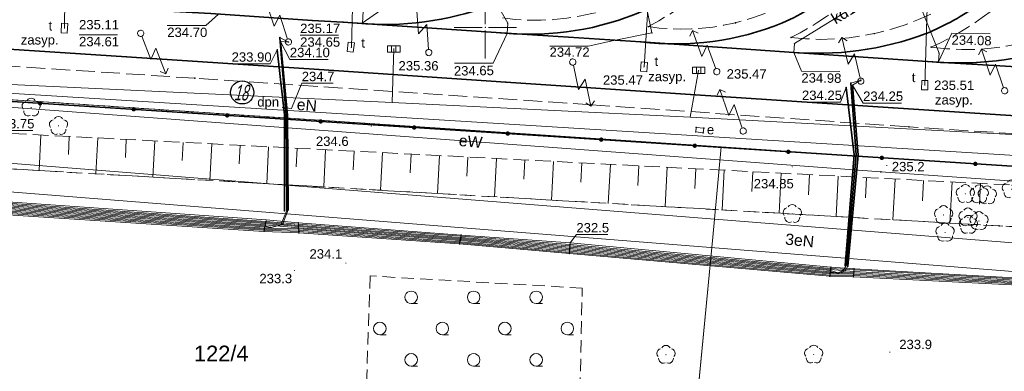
# Model space of a CAD drawing. Header units: metres. Extents: x 6603648 to 6604252, y 5739748 to 5740166.
# Tile 28 of 114: x 6603863 to 6603942, y 5739822 to 5739851. Entities that reach past the tile are written whole.
import ezdxf
from ezdxf.enums import TextEntityAlignment as Align

# ---------------------------------------------------------------- set-up
doc = ezdxf.new("R2010")
doc.units = ezdxf.units.M
doc.header["$PDSIZE"] = 0.75
for name, pattern in [('ARK_LIN', [50, 50, 0]), ('PRZER1-1', [1, 0.5, -0.5]), ('PRZER2-1', [1.5, 1, -0.5]), ('PRZER2_5-1', [1.75, 1.25, -0.5]), ('PRZER3-1', [2, 1.5, -0.5])]:
    doc.linetypes.add(name, pattern=pattern)
doc.layers.get('0').update_dxf_attribs({"linetype": 'CONTINUOUS'})
for name, color, linetype, lineweight, true_color in [('GEPPGD', 7, 'CONTINUOUS', 18, 0x008000), ('GESDZI', 7, 'CONTINUOUS', 18, 0x008000), ('GESDZI_O', 7, 'CONTINUOUS', 18, 0x008000), ('GESUZY', 7, 'CONTINUOUS', 18, 0x008000), ('GSLKOG', 7, 'CONTINUOUS', 35, 0x0a0909), ('GSLKOU', 7, 'CONTINUOUS', 18, 0x0a0909), ('GSLTTR', 7, 'CONTINUOUS', 35, 0x0a0909), ('GSPPRB', 7, 'CONTINUOUS', 18, 0x0a0909), ('GSPRDL', 7, 'CONTINUOUS', 18, 0x008000), ('GSPWPN', 7, 'CONTINUOUS', 13, 0x0a0909), ('GSPWPN_O', 7, 'CONTINUOUS', 13, 0x0a0909), ('GSPWPS', 7, 'CONTINUOUS', 13, 0x0a0909), ('GSPWPS_O', 7, 'CONTINUOUS', 13, 0x0a0909), ('GSSINN', 7, 'CONTINUOUS', 18, 0x0a0909), ('GSSLZK', 7, 'CONTINUOUS', 18, 0x0a0909), ('GSSZSN', 7, 'CONTINUOUS', 18, 0x0a0909), ('GULENN', 1, 'CONTINUOUS', 18, 0xff0000), ('GULENN_O', 1, 'CONTINUOUS', 18, 0xff0000), ('GULEOR', 1, 'CONTINUOUS', 35, 0xff0000), ('GULESN', 1, 'CONTINUOUS', 18, 0xff0000), ('GULEWN', 1, 'CONTINUOUS', 18, 0xff0000), ('GULEWN_O', 1, 'CONTINUOUS', 18, 0xff0000), ('GULIPR', 7, 'CONTINUOUS', 18, 0x0a0909), ('GULKDP', 7, 'CONTINUOUS', 18, 0x803300), ('GULKDP_O', 7, 'CONTINUOUS', 18, 0x803300), ('GULTPR', 7, 'CONTINUOUS', 18, 0xff9100), ('GUPENP_O', 1, 'CONTINUOUS', 18, 0xff0000), ('GUPISL', 7, 'CONTINUOUS', 18, 0x0a0909), ('GUPKKS', 7, 'CONTINUOUS', 18, 0x0a0909), ('GUPTWZ', 7, 'CONTINUOUS', 18, 0x0a0909), ('GUPTWZ_O', 7, 'CONTINUOUS', 18, 0x0a0909), ('GUSESE', 7, 'CONTINUOUS', 18, 0x0a0909), ('GUSESE_O', 7, 'CONTINUOUS', 18, 0x0a0909)]:
    doc.layers.add(name, color=color, linetype=linetype, lineweight=lineweight, true_color=true_color)
for name, color, linetype, true_color in [('GUPESH', 1, 'CONTINUOUS', 0xff0000), ('GUPESH_O', 1, 'CONTINUOUS', 0xff0000), ('GUPISH_O', 7, 'CONTINUOUS', 0x0a0909), ('GUPKSH', 7, 'CONTINUOUS', 0x803300), ('GUPKSH_O', 7, 'CONTINUOUS', 0x803300), ('GUPTSH', 7, 'CONTINUOUS', 0xff9100), ('GUPTSH_O', 7, 'CONTINUOUS', 0xff9100)]:
    doc.layers.add(name, color=color, linetype=linetype, true_color=true_color)
doc.layers.add('PKT_ARK', color=7, linetype='ARK_LIN', lineweight=18)
doc.styles.add('Arial', font='arial.ttf')
doc.styles.add('GEOS_050', font='GEOS_050', dxfattribs={"oblique": 15, "height": 2.5})

# ---------------------------------------------------------------- blocks, each defined once
blk = doc.blocks.new('GSPPRB0')
at = {"color": 0, "lineweight": 18}
blk.add_lwpolyline([(-0.007955, 0.0225), (0.007955, 0.0225), (0.0225, 0.007955), (0.0225, -0.007955), (0.007955, -0.0225), (-0.007955, -0.0225), (-0.0225, -0.007955), (-0.0225, 0.007955)], close=True, dxfattribs=at)
blk = doc.blocks.new('GSPWPS1')
blk.add_hatch(color=0).paths.add_polyline_path([(0, 0.045), (-0.011647, 0.043467), (-0.0225, 0.038971), (-0.03182, 0.03182), (-0.038971, 0.0225), (-0.043467, 0.011647), (-0.045, 0), (-0.043467, -0.011647), (-0.038971, -0.0225), (-0.03182, -0.03182), (-0.0225, -0.038971), (-0.011647, -0.043467), (0, -0.045), (0.011647, -0.043467), (0.0225, -0.038971), (0.03182, -0.03182), (0.038971, -0.0225), (0.043467, -0.011647), (0.045, 0), (0.043467, 0.011647), (0.038971, 0.0225), (0.03182, 0.03182), (0.0225, 0.038971), (0.011647, 0.043467)])
blk = doc.blocks.new('GUPISL1_5')
at = {"color": 0}
for points in [[(3.396745, 1.05234), (3.75, 0.7), (3.396745, 0.34766)], [(0.25, 0), (2.25, 0), (1.55, 0.7), (3.75, 0.7)]]:
    blk.add_lwpolyline(points, dxfattribs=at)
blk.add_lwpolyline([(0.25, 0), (0.241481, -0.064705), (0.216506, -0.125), (0.176777, -0.176777), (0.125, -0.216506), (0.064705, -0.241481), (0, -0.25), (-0.064705, -0.241481), (-0.125, -0.216506), (-0.176777, -0.176777), (-0.216506, -0.125), (-0.241481, -0.064705), (-0.25, 0), (-0.241481, 0.064705), (-0.216506, 0.125), (-0.176777, 0.176777), (-0.125, 0.216506), (-0.064705, 0.241481), (0, 0.25), (0.064705, 0.241481), (0.125, 0.216506), (0.176777, 0.176777), (0.216506, 0.125), (0.241481, 0.064705)], close=True, dxfattribs=at)
blk = doc.blocks.new('GUPKKS1')
at = {"color": 0}
blk.add_lwpolyline([(0.5, -0.25), (-0.5, -0.25), (-0.5, 0.25), (0.5, 0.25)], close=True, dxfattribs=at)
for points in [[(-0.175, -0.25), (-0.175, 0.25)], [(0.175, -0.25), (0.175, 0.25)]]:
    blk.add_lwpolyline(points, dxfattribs=at)
blk = doc.blocks.new('GUPTWZ1_3')
at = {"color": 0}
blk.add_lwpolyline([(0.375, -0.25), (-0.375, -0.25), (-0.375, 0.25), (0.375, 0.25)], close=True, dxfattribs=at)
blk = doc.blocks.new('GSPRDL1')
blk.add_hatch(color=0).paths.add_polyline_path([(-0.045, 0), (-0.042798, -0.013906), (-0.036406, -0.02645), (-0.02645, -0.036406), (-0.013906, -0.042798), (0, -0.045), (0.013906, -0.042798), (0.02645, -0.036406), (0.036406, -0.02645), (0.042798, -0.013906), (0.045, 0), (0.042798, 0.013906), (0.036406, 0.02645), (0.02645, 0.036406), (0.013906, 0.042798), (0, 0.045), (-0.013906, 0.042798), (-0.02645, 0.036406), (-0.036406, 0.02645), (-0.042798, 0.013906)])
at = {"color": 0}
for points in [[(-0.646351, 0.068773), (-0.677512, 0.194901), (-0.663766, 0.324092), (-0.606763, 0.440839), (-0.513345, 0.531129), (-0.394725, 0.584125), (-0.265141, 0.593465)], [(-0.134326, 0.635969), (-0.024001, 0.70458), (0.103115, 0.731429), (0.231763, 0.713292), (0.346501, 0.652348), (0.433559, 0.55591), (0.482485, 0.435555)], [(0.563333, 0.324277), (0.662679, 0.240553), (0.727494, 0.127956), (0.75, 0), (0.727494, -0.127956), (0.662679, -0.240553), (0.563333, -0.324277)], [(-0.265141, -0.593465), (-0.394725, -0.584125), (-0.513345, -0.531129), (-0.606763, -0.440839), (-0.663766, -0.324092), (-0.677512, -0.194901), (-0.646351, -0.068773)], [(0.482485, -0.435555), (0.433559, -0.55591), (0.346501, -0.652348), (0.231763, -0.713292), (0.103115, -0.731429), (-0.024001, -0.70458), (-0.134326, -0.635969)]]:
    blk.add_lwpolyline(points, dxfattribs=at)
blk = doc.blocks.new('GSPWPN1')
blk.add_hatch(color=0).paths.add_polyline_path([(0, 0.045), (-0.011647, 0.043467), (-0.0225, 0.038971), (-0.03182, 0.03182), (-0.038971, 0.0225), (-0.043467, 0.011647), (-0.045, 0), (-0.043467, -0.011647), (-0.038971, -0.0225), (-0.03182, -0.03182), (-0.0225, -0.038971), (-0.011647, -0.043467), (0, -0.045), (0.011647, -0.043467), (0.0225, -0.038971), (0.03182, -0.03182), (0.038971, -0.0225), (0.043467, -0.011647), (0.045, 0), (0.043467, 0.011647), (0.038971, 0.0225), (0.03182, 0.03182), (0.0225, 0.038971), (0.011647, 0.043467)])
blk = doc.blocks.new('GEPPGD1_2')
blk.add_hatch(color=0).paths.add_polyline_path([(-0.045, 0), (-0.042798, -0.013906), (-0.036406, -0.02645), (-0.02645, -0.036406), (-0.013906, -0.042798), (0, -0.045), (0.013906, -0.042798), (0.02645, -0.036406), (0.036406, -0.02645), (0.042798, -0.013906), (0.045, 0), (0.042798, 0.013906), (0.036406, 0.02645), (0.02645, 0.036406), (0.013906, 0.042798), (0, 0.045), (-0.013906, 0.042798), (-0.02645, 0.036406), (-0.036406, 0.02645), (-0.042798, 0.013906)])
blk = doc.blocks.new('GUPESH1')
blk.add_hatch(color=0).paths.add_polyline_path([(0, 0.045), (-0.011647, 0.043467), (-0.0225, 0.038971), (-0.03182, 0.03182), (-0.038971, 0.0225), (-0.043467, 0.011647), (-0.045, 0), (-0.043467, -0.011647), (-0.038971, -0.0225), (-0.03182, -0.03182), (-0.0225, -0.038971), (-0.011647, -0.043467), (0, -0.045), (0.011647, -0.043467), (0.0225, -0.038971), (0.03182, -0.03182), (0.038971, -0.0225), (0.043467, -0.011647), (0.045, 0), (0.043467, 0.011647), (0.038971, 0.0225), (0.03182, 0.03182), (0.0225, 0.038971), (0.011647, 0.043467)])
blk = doc.blocks.new('GUPKSH1')
blk.add_hatch(color=0).paths.add_polyline_path([(0, 0.045), (-0.011647, 0.043467), (-0.0225, 0.038971), (-0.03182, 0.03182), (-0.038971, 0.0225), (-0.043467, 0.011647), (-0.045, 0), (-0.043467, -0.011647), (-0.038971, -0.0225), (-0.03182, -0.03182), (-0.0225, -0.038971), (-0.011647, -0.043467), (0, -0.045), (0.011647, -0.043467), (0.0225, -0.038971), (0.03182, -0.03182), (0.038971, -0.0225), (0.043467, -0.011647), (0.045, 0), (0.043467, 0.011647), (0.038971, 0.0225), (0.03182, 0.03182), (0.0225, 0.038971), (0.011647, 0.043467)])
blk = doc.blocks.new('GUPTSH1')
blk.add_hatch(color=0).paths.add_polyline_path([(0, 0.045), (-0.011647, 0.043467), (-0.0225, 0.038971), (-0.03182, 0.03182), (-0.038971, 0.0225), (-0.043467, 0.011647), (-0.045, 0), (-0.043467, -0.011647), (-0.038971, -0.0225), (-0.03182, -0.03182), (-0.0225, -0.038971), (-0.011647, -0.043467), (0, -0.045), (0.011647, -0.043467), (0.0225, -0.038971), (0.03182, -0.03182), (0.038971, -0.0225), (0.043467, -0.011647), (0.045, 0), (0.043467, 0.011647), (0.038971, 0.0225), (0.03182, 0.03182), (0.0225, 0.038971), (0.011647, 0.043467)])
blk = doc.blocks.new('GSLKOG2')
blk.add_hatch(color=0).paths.add_polyline_path([(0, 0.175), (-0.045293, 0.169037), (-0.0875, 0.151554), (-0.123744, 0.123744), (-0.151554, 0.0875), (-0.169037, 0.045293), (-0.175, 0), (-0.169037, -0.045293), (-0.151554, -0.0875), (-0.123744, -0.123744), (-0.0875, -0.151554), (-0.045293, -0.169037), (0, -0.175), (0.045293, -0.169037), (0.0875, -0.151554), (0.123744, -0.123744), (0.151554, -0.0875), (0.169037, -0.045293), (0.175, 0), (0.169037, 0.045293), (0.151554, 0.0875), (0.123744, 0.123744), (0.0875, 0.151554), (0.045293, 0.169037)])
blk = doc.blocks.new('GSSLZK1')
at = {"color": 0}
blk.add_lwpolyline([(0.5, 0), (0.475528, -0.154508), (0.404508, -0.293893), (0.293893, -0.404508), (0.154508, -0.475528), (0, -0.5), (-0.154508, -0.475528), (-0.293893, -0.404508), (-0.404508, -0.293893), (-0.475528, -0.154508), (-0.5, 0), (-0.475528, 0.154508), (-0.404508, 0.293893), (-0.293893, 0.404508), (-0.154508, 0.475528), (0, 0.5), (0.154508, 0.475528), (0.293893, 0.404508), (0.404508, 0.293893), (0.475528, 0.154508)], close=True, dxfattribs=at)
blk.add_lwpolyline([(-0.5, 0), (-0.5, -0.5)], dxfattribs=at)
blk = doc.blocks.new('ASS_SYM', base_point=(826.5, 303.25))
at = {"layer": 'PKT_ARK'}
for p, q in [((826.5, 303.5), (826.5, 305.75)), ((826.25, 303.25), (824, 303.25)), ((826.5, 303), (826.5, 300.75)), ((826.75, 303.25), (829, 303.25))]:
    blk.add_line(p, q, dxfattribs=at)
blk.add_point((826.5, 303.25), dxfattribs=at)
blk.add_point((826.5, 303.25), dxfattribs=at)

msp = doc.modelspace()

# ---------------------------------------------------------------- linework, layer by layer
msp.add_circle((6603880.553, 5739844.798), 0.928)
at = {"layer": 'GESDZI', "color": 96, "linetype": 'Continuous', "lineweight": 18, "true_color": 0x008000}
for p, q in [((6603844.12, 5739845.41), (6603918.87, 5739840.43)), ((6603918.87, 5739840.43), (6603844.12, 5739845.41)), ((6603918.87, 5739840.43), (6603918.22, 5739833.21)), ((6603991.05, 5739835.63), (6603918.87, 5739840.43)), ((6603918.22, 5739833.21), (6603916.15, 5739811.92))]:
    msp.add_line(p, q, dxfattribs=at)
msp.add_lwpolyline([(6603988.25, 5739806.65), (6603916.15, 5739811.92), (6603918.22, 5739833.21), (6603918.87, 5739840.43), (6603991.05, 5739835.63)], close=True, dxfattribs=at)
at = {"layer": 'GESUZY', "color": 96, "linetype": 'PRZER1-1', "lineweight": 18, "true_color": 0x008000}
for points in [[(6604062.77, 5739830.84), (6604014.55, 5739834.06), (6603991.05, 5739835.63), (6603918.87, 5739840.43), (6603844.12, 5739845.41), (6603776.95, 5739849.89), (6603725.69, 5739853.31), (6603724.48, 5739853.38), (6603720.73, 5739871.73), (6603719.27, 5739878.71), (6603703.13, 5739958.06), (6603701.42, 5739966.51), (6603692.92, 5740008.31)], [(6603691.714, 5739863.768), (6603701.39, 5739966.18), (6603701.42, 5739966.51), (6603703.13, 5739958.06), (6603719.27, 5739878.71), (6603720.73, 5739871.73), (6603724.48, 5739853.38), (6603725.69, 5739853.31), (6603776.95, 5739849.89), (6603844.12, 5739845.41), (6603918.87, 5739840.43), (6603991.05, 5739835.63), (6604014.55, 5739834.06), (6604062.77, 5739830.84)]]:
    msp.add_lwpolyline(points, dxfattribs=at)
at = {"layer": 'GSLKOG', "color": 18, "linetype": 'Continuous', "lineweight": 35, "true_color": 0x0a0909}
msp.add_line((6603852.109, 5739844.726), (6604018.85, 5739833.91), dxfattribs=at)
at = {"layer": 'GSLKOU', "color": 18, "linetype": 'PRZER3-1', "lineweight": 18, "true_color": 0x0a0909}
for points in [[(6603913.056, 5739850.058, 0.131918), (6603924.109, 5739860.451)], [(6603924.466, 5739849.186, 0.127635), (6603934.284, 5739857.845)], [(6603935.693, 5739848.421, 0.141911), (6603945.616, 5739856.852)], [(6603916.671, 5739855.301, -0.217444), (6603901.369, 5739850.754)], [(6603941.339, 5739855.175, -0.234135), (6603924.466, 5739849.186)], [(6603952.961, 5739854.678, -0.250532), (6603935.693, 5739848.421)], [(6603926.167, 5739853.131, -0.191375), (6603913.056, 5739850.058)]]:
    msp.add_lwpolyline(points, format="xyb", dxfattribs=at)
for points in [[(6603876.75, 5739845.93), (6603845.151, 5739848.018)], [(6603908.54, 5739843.806), (6603876.75, 5739845.93)], [(6603933.901, 5739842.044), (6603908.54, 5739843.806)], [(6603960.592, 5739840.308), (6603933.901, 5739842.044)]]:
    msp.add_lwpolyline(points, dxfattribs=at)
at = {"layer": 'GSLTTR', "color": 18, "linetype": 'Continuous', "lineweight": 35, "true_color": 0x0a0909}
for points in [[(6603924.71, 5739890.45), (6603921.82, 5739885.26), (6603919.61, 5739880.11), (6603916.88, 5739872.33), (6603914.83, 5739867.43, -0.03625), (6603912.03, 5739862.33, -0.0414), (6603908.93, 5739858.16, -0.060648), (6603904.94, 5739854.36, -0.069807), (6603900.37, 5739851.72, -0.10975), (6603889.78, 5739850.33)], [(6603936.14, 5739889.42), (6603933.48, 5739884.65), (6603931.29, 5739879.5), (6603928.5, 5739871.92, -0.054006), (6603923.51, 5739861.63, -0.044837), (6603920.25, 5739857.22, -0.056421), (6603916.63, 5739853.76, -0.06823), (6603911.95, 5739851.03, -0.122326), (6603900.86, 5739849.6)], [(6603947.54, 5739888.54), (6603944.89, 5739883.88), (6603942.68, 5739878.71, -0.03547), (6603937.48, 5739865.37), (6603934.86, 5739860.71, -0.039206), (6603931.71, 5739856.51, -0.05499), (6603928.19, 5739853.06, -0.068432), (6603923.79, 5739850.36, -0.129582), (6603912.45, 5739848.85)], [(6603958.8, 5739887.37), (6603956.3, 5739882.87), (6603954.26, 5739878.04), (6603951.3, 5739869.74, -0.052984), (6603946.55, 5739860.13), (6603943.2, 5739855.45, -0.066909), (6603939.54, 5739851.89, -0.061477), (6603935.29, 5739849.51, -0.113204), (6603924.31, 5739848.03)], [(6603970.74, 5739887.08), (6603968.22, 5739882.53), (6603966.2, 5739877.86), (6603963.02, 5739869.34, -0.052177), (6603958.08, 5739859.43, -0.045506), (6603954.72, 5739854.86, -0.064019), (6603950.8, 5739851.14, -0.072445), (6603945.88, 5739848.46, -0.104289), (6603935.8, 5739847.25)], [(6603855.71, 5739848.67), (6603871.3, 5739847.64), (6603886.71, 5739846.62), (6603901.65, 5739845.61), (6603916.83, 5739844.59), (6603932.64, 5739843.56), (6603949.41, 5739842.46), (6603964.68, 5739841.49), (6603980.46, 5739840.47), (6603995.3, 5739839.53, 0.063359), (6604000.27, 5739839.65, 0.057188), (6604004.86, 5739840.93, 0.06369), (6604009.2, 5739843.33, 0.060207), (6604012.71, 5739846.64, 0.054855), (6604019.53, 5739859.07), (6604021.12, 5739862.25), (6604022.71, 5739865.36), (6604024.56, 5739868.46), (6604026.04, 5739870.7), (6604028.87, 5739875.69), (6604032.41, 5739880.25)]]:
    msp.add_lwpolyline(points, format="xyb", dxfattribs=at)
msp.add_lwpolyline([(6603946.11, 5739846.62), (6603935.8, 5739847.25), (6603924.31, 5739848.03), (6603912.45, 5739848.85), (6603900.86, 5739849.6), (6603889.78, 5739850.33), (6603888.63, 5739850.41), (6603886.15, 5739850.56), (6603878.04, 5739851.1), (6603874.58, 5739851.31), (6603866.27, 5739851.87), (6603863.08, 5739852.07), (6603854.8, 5739852.64)], dxfattribs=at)
at = {"layer": 'GSSINN', "color": 18, "linetype": 'PRZER2-1', "lineweight": 18, "true_color": 0x0a0909}
msp.add_lwpolyline([(6603972.098, 5739806.801), (6603972.05, 5739831.15), (6603982.629, 5739831.21), (6603960.637, 5739833.057), (6603941.132, 5739834.117), (6603860.76, 5739838.748), (6603853.392, 5739836.62), (6603841.871, 5739836.52), (6603830.22, 5739845.418), (6603724.24, 5739853.107), (6603745.53, 5739840.28), (6603754.26, 5739834.86), (6603760.645, 5739829.992), (6603771.135, 5739820.193)], dxfattribs=at)
at = {"layer": 'GSSLZK', "color": 18, "linetype": 'PRZER2-1', "lineweight": 18, "true_color": 0x0a0909}
msp.add_lwpolyline([(6603890.794, 5739830.115), (6603890.377, 5739817.876), (6603907.483, 5739816.485), (6603907.762, 5739829.141)], close=True, dxfattribs=at)
at = {"layer": 'GSSZSN', "color": 18, "linetype": 'PRZER2_5-1', "lineweight": 18, "true_color": 0x0a0909}
msp.add_lwpolyline([(6603852.109, 5739844.726), (6603856.809, 5739841.78), (6603942.107, 5739837.387), (6603960.109, 5739836.958), (6603996.06, 5739834.257), (6603996.489, 5739835.296), (6604001.998, 5739834.917), (6604002.476, 5739832.016), (6603995.252, 5739830.15), (6603960.637, 5739833.057), (6603941.132, 5739834.117), (6603860.76, 5739838.748), (6603853.392, 5739836.62), (6603841.871, 5739836.52), (6603830.22, 5739845.418)], close=True, dxfattribs=at)
at = {"layer": 'GSSZSN', "color": 18, "linetype": 'Continuous', "lineweight": 18, "true_color": 0x0a0909}
for points in [[(6603864.435, 5739841.387), (6603864.289, 5739838.545)], [(6603866.714, 5739841.27), (6603866.64, 5739839.842)], [(6603868.993, 5739841.152), (6603868.845, 5739838.282)], [(6603871.271, 5739841.035), (6603871.197, 5739839.593)], [(6603873.55, 5739840.918), (6603873.401, 5739838.02)], [(6603875.829, 5739840.8), (6603875.754, 5739839.344)], [(6603878.108, 5739840.683), (6603877.957, 5739837.757)], [(6603880.386, 5739840.565), (6603880.311, 5739839.096)], [(6603882.665, 5739840.448), (6603882.513, 5739837.495)], [(6603884.944, 5739840.331), (6603884.867, 5739838.847)], [(6603887.222, 5739840.213), (6603887.069, 5739837.232)], [(6603889.501, 5739840.096), (6603889.424, 5739838.598)], [(6603891.78, 5739839.979), (6603891.625, 5739836.97)], [(6603894.059, 5739839.861), (6603893.981, 5739838.35)], [(6603896.337, 5739839.744), (6603896.181, 5739836.707)], [(6603898.616, 5739839.627), (6603898.537, 5739838.101)], [(6603900.895, 5739839.509), (6603900.737, 5739836.444)], [(6603903.173, 5739839.392), (6603903.094, 5739837.853)], [(6603905.452, 5739839.275), (6603905.293, 5739836.182)], [(6603907.731, 5739839.157), (6603907.651, 5739837.604)], [(6603910.01, 5739839.04), (6603909.849, 5739835.919)], [(6603912.288, 5739838.923), (6603912.208, 5739837.355)], [(6603914.567, 5739838.805), (6603914.405, 5739835.657)], [(6603916.846, 5739838.688), (6603916.764, 5739837.107)], [(6603919.124, 5739838.57), (6603918.961, 5739835.394)], [(6603921.403, 5739838.453), (6603921.321, 5739836.858)], [(6603923.682, 5739838.336), (6603923.517, 5739835.132)], [(6603925.961, 5739838.218), (6603925.878, 5739836.609)], [(6603928.239, 5739838.101), (6603928.073, 5739834.869)], [(6603930.518, 5739837.984), (6603930.434, 5739836.361)], [(6603932.797, 5739837.866), (6603932.629, 5739834.607)], [(6603935.075, 5739837.749), (6603934.991, 5739836.112)], [(6603937.354, 5739837.632), (6603937.185, 5739834.344)], [(6603939.633, 5739837.514), (6603939.548, 5739835.864)]]:
    msp.add_lwpolyline(points, dxfattribs=at)
at = {"layer": 'GULENN', "color": 1, "linetype": 'Continuous', "lineweight": 18, "true_color": 0xff0000}
for points in [[(6603883.78, 5739843.58), (6603884.49, 5739843.52)], [(6603824.896, 5739842.077), (6603942.563, 5739832.742), (6603965.742, 5739830.903), (6603973.499, 5739830.243)], [(6603973.154, 5739827.64), (6603965.561, 5739828.63), (6603942.22, 5739830.482), (6603824.622, 5739839.812)]]:
    msp.add_lwpolyline(points, dxfattribs=at)
at = {"layer": 'GULEOR', "color": 1, "linetype": 'Continuous', "lineweight": 35, "true_color": 0xff0000}
for points in [[(6603884.11, 5739835.36), (6603884.06, 5739842.98), (6603883.56, 5739849.19)], [(6603883.36, 5739848.21), (6603883.93, 5739842.99), (6603883.93, 5739835.33)], [(6603883.61, 5739848.88), (6603884.17, 5739842.98), (6603884.23, 5739835.39)], [(6603928.88, 5739845.19), (6603929.52, 5739839.8), (6603928.79, 5739830.95)], [(6603928.9, 5739830.97), (6603929.69, 5739839.79), (6603929.25, 5739845.53)], [(6603929.4, 5739845.37), (6603929.83, 5739839.78), (6603929.02, 5739830.89)]]:
    msp.add_lwpolyline(points, dxfattribs=at)
at = {"layer": 'GULESN', "color": 1, "linetype": 'Continuous', "lineweight": 18, "true_color": 0xff0000}
for points in [[(6603859.19, 5739835.7), (6603882.38, 5739834.12), (6603882.81, 5739834), (6603883.64, 5739834.21), (6603884.11, 5739835.36), (6603884.06, 5739842.98), (6603883.56, 5739849.19), (6603884.25, 5739848.83)], [(6603859.22, 5739835.59), (6603882.36, 5739834.03), (6603882.8, 5739833.95), (6603883.78, 5739834.24), (6603884.23, 5739835.39), (6603884.17, 5739842.98), (6603883.61, 5739848.88), (6603884.25, 5739848.83)], [(6603859.15, 5739835.91), (6603882.42, 5739834.3), (6603885.06, 5739834.06), (6603898.02, 5739833.11), (6603906.76, 5739832.41), (6603927.63, 5739830.54), (6603928.23, 5739830.35), (6603928.63, 5739830.54), (6603928.9, 5739830.97), (6603929.69, 5739839.79), (6603929.25, 5739845.53), (6603930.05, 5739845.77), (6603930.057, 5739845.697)], [(6603859.17, 5739835.8), (6603882.4, 5739834.21), (6603885.06, 5739833.96), (6603898.01, 5739833.03), (6603906.76, 5739832.3), (6603927.62, 5739830.45), (6603928.26, 5739830.3), (6603928.8, 5739830.53), (6603929.02, 5739830.89), (6603929.83, 5739839.78), (6603929.4, 5739845.37), (6603930.05, 5739845.77), (6603930.057, 5739845.697)], [(6603859.28, 5739835.26), (6603882.31, 5739833.77), (6603885.08, 5739833.67), (6603897.95, 5739832.76), (6603906.73, 5739832), (6603927.59, 5739830.18), (6603929.47, 5739830.15), (6603948.43, 5739829.18), (6603973.51, 5739826.82), (6603977.01, 5739828.01), (6603987.89, 5739826.82), (6603988.34, 5739826.85), (6603988.52, 5739827.46), (6603989.46, 5739835.91), (6603990.23, 5739841.6), (6603990.05, 5739841.97), (6603989.43, 5739842.09), (6603984.75, 5739842.33), (6603983.92, 5739842.43), (6603983.842, 5739842.504)], [(6603859.31, 5739835.16), (6603882.29, 5739833.68), (6603885.09, 5739833.57), (6603897.93, 5739832.67), (6603906.73, 5739831.9), (6603927.58, 5739830.09), (6603929.46, 5739830.04), (6603948.43, 5739829.09), (6603973.54, 5739826.72), (6603977.02, 5739827.91), (6603987.93, 5739826.76), (6603988.47, 5739826.84), (6603988.64, 5739827.39), (6603989.59, 5739835.85), (6603990.37, 5739841.5), (6603990.07, 5739841.99), (6603989.12, 5739842.27), (6603984.76, 5739842.45), (6603983.92, 5739842.43), (6603983.842, 5739842.504)], [(6603859.08, 5739836.24), (6603882.48, 5739834.59), (6603885.04, 5739834.36), (6603898.08, 5739833.37), (6603906.79, 5739832.75), (6603927.66, 5739830.81), (6603929.52, 5739830.68), (6603948.45, 5739829.62), (6603973.35, 5739827.3), (6603976.98, 5739828.52), (6603988.03, 5739827.27), (6603990.74, 5739827), (6603992.79, 5739826.79), (6604007.82, 5739825.24), (6604009.69, 5739825.11), (6604015.64, 5739824.68), (6604020.36, 5739824.21), (6604024.72, 5739823.91), (6604026.52, 5739823.68), (6604051.97, 5739823.29)], [(6603859.1, 5739836.13), (6603882.45, 5739834.47), (6603885.04, 5739834.26), (6603898.06, 5739833.29), (6603906.78, 5739832.63), (6603927.65, 5739830.71), (6603929.51, 5739830.59), (6603948.45, 5739829.54), (6603973.39, 5739827.2), (6603976.98, 5739828.41), (6603988, 5739827.19), (6603990.73, 5739826.9), (6603992.78, 5739826.69), (6604007.8, 5739825.14), (6604009.69, 5739824.99), (6604015.62, 5739824.59), (6604020.27, 5739824.03), (6604024.75, 5739823.78), (6604026.49, 5739823.59), (6604051.97, 5739823.18)], [(6603859.13, 5739836.02), (6603882.43, 5739834.38), (6603885.05, 5739834.16), (6603898.04, 5739833.2), (6603906.77, 5739832.52), (6603927.64, 5739830.63), (6603929.5, 5739830.48), (6603948.44, 5739829.45), (6603973.42, 5739827.1), (6603976.99, 5739828.31), (6603987.98, 5739827.11), (6603990.72, 5739826.8), (6603992.77, 5739826.59), (6604007.79, 5739825.04), (6604009.69, 5739824.88), (6604015.6, 5739824.48), (6604020.2, 5739823.86), (6604024.78, 5739823.67), (6604026.45, 5739823.5), (6604051.96, 5739823.07)], [(6603859.24, 5739835.48), (6603882.34, 5739833.94), (6603885.07, 5739833.87), (6603897.99, 5739832.94), (6603906.75, 5739832.2), (6603927.61, 5739830.36), (6603929.49, 5739830.37), (6603948.44, 5739829.36), (6603973.45, 5739827.01), (6603977, 5739828.21), (6603987.95, 5739827.04), (6603990.71, 5739826.69), (6603992.75, 5739826.49), (6604007.77, 5739824.93), (6604009.69, 5739824.76), (6604015.58, 5739824.37), (6604020.12, 5739823.69), (6604024.81, 5739823.54), (6604026.41, 5739823.4), (6604051.95, 5739822.96)], [(6603859.26, 5739835.37), (6603882.33, 5739833.86), (6603885.08, 5739833.77), (6603897.97, 5739832.85), (6603906.74, 5739832.1), (6603927.6, 5739830.27), (6603929.48, 5739830.26), (6603948.44, 5739829.27), (6603973.48, 5739826.91), (6603977.01, 5739828.11), (6603987.93, 5739826.96), (6603990.7, 5739826.58), (6603992.74, 5739826.39), (6604007.76, 5739824.82), (6604009.68, 5739824.64), (6604015.56, 5739824.27), (6604020.04, 5739823.51), (6604024.84, 5739823.41), (6604026.38, 5739823.31), (6604051.95, 5739822.85)]]:
    msp.add_lwpolyline(points, dxfattribs=at)
at = {"layer": 'GULEWN', "color": 1, "linetype": 'Continuous', "lineweight": 18, "true_color": 0xff0000}
msp.add_lwpolyline([(6604053.491, 5739830.206), (6604029.54, 5739831.784), (6604023.545, 5739832.079), (6604003.586, 5739833.394), (6603931.654, 5739838.435), (6603858.642, 5739843.848), (6603791.067, 5739848.102), (6603726.181, 5739852.128), (6603723.418, 5739852.125), (6603723.211, 5739852.899), (6603721.578, 5739860.987), (6603719.529, 5739871.388), (6603718.105, 5739878.446), (6603715.641, 5739890.395), (6603709.655, 5739919.794), (6603704.796, 5739949.42), (6603697.83, 5739978.621), (6603695.5, 5739990.24), (6603694.86, 5739993.48), (6603695.43, 5739994.26), (6603696.66, 5739994.54), (6603696.88, 5739994.59)], dxfattribs=at)
at = {"layer": 'GULIPR', "color": 18, "linetype": 'Continuous', "lineweight": 18, "true_color": 0x0a0909}
msp.add_lwpolyline([(6603823.1, 5739847.77), (6603855.75, 5739845.31), (6603857.79, 5739844.83), (6603860.09, 5739844.83), (6603990.69, 5739836.76), (6603991.9, 5739836.17), (6603991.79, 5739834.26), (6603989.247, 5739805.659)], dxfattribs=at)
at = {"layer": 'GULKDP', "color": 36, "linetype": 'Continuous', "lineweight": 18, "true_color": 0x803300}
for points in [[(6603846.499, 5739860.607), (6603858.032, 5739845.615), (6603892.547, 5739843.991), (6603916.393, 5739842.806), (6603947.572, 5739841.127), (6603948.885, 5739841.034), (6603983.783, 5739839.322)], [(6603890.165, 5739850.299), (6603890.235, 5739851.301), (6603897.982, 5739857.047)], [(6603901.743, 5739849.531), (6603901.797, 5739850.332), (6603897.982, 5739857.047)], [(6603910.277, 5739848.962), (6603913.326, 5739849.563), (6603912.107, 5739855.46)], [(6603924.689, 5739848), (6603924.735, 5739848.701), (6603933.785, 5739854.314)], [(6603936.267, 5739847.232), (6603936.313, 5739847.933), (6603933.785, 5739854.314)], [(6603892.547, 5739843.991), (6603892.678, 5739848.28)], [(6603916.393, 5739842.806), (6603917.077, 5739846.558)]]:
    msp.add_lwpolyline(points, dxfattribs=at)
at = {"layer": 'GULTPR', "color": 30, "linetype": 'Continuous', "lineweight": 18, "true_color": 0xff9100}
for points in [[(6603866.463, 5739861.83), (6603866.327, 5739849.932)], [(6603889.578, 5739860.148), (6603889.283, 5739848.401)], [(6603913.436, 5739858.205), (6603912.73, 5739846.851)], [(6603935.514, 5739856.991), (6603935.185, 5739845.35)]]:
    msp.add_lwpolyline(points, dxfattribs=at)
at = {"layer": 'GUPESH_O', "color": 1, "linetype": 'Continuous', "lineweight": 13, "true_color": 0xff0000, "flags": 128}
for points in [[(6603883.36, 5739848.21), (6603882.78, 5739847.079), (6603879.7, 5739847.079)], [(6603883.61, 5739848.88), (6603884.36, 5739847.443), (6603887.44, 5739847.443)], [(6603884.501, 5739843.52), (6603885.312, 5739845.524), (6603887.832, 5739845.524)], [(6603928.88, 5739845.19), (6603928.424, 5739844.02), (6603925.344, 5739844.02)], [(6603929.4, 5739845.37), (6603930.239, 5739843.947), (6603933.319, 5739843.947)], [(6603906.79, 5739832.75), (6603907.292, 5739833.423), (6603909.812, 5739833.423)]]:
    msp.add_lwpolyline(points, dxfattribs=at)
at = {"layer": 'GUPISH_O', "color": 18, "linetype": 'Continuous', "lineweight": 13, "true_color": 0x0a0909, "flags": 128}
msp.add_lwpolyline([(6603860.09, 5739844.83), (6603860.717, 5739841.745), (6603863.797, 5739841.745)], dxfattribs=at)
at = {"layer": 'GUPKSH_O', "color": 36, "linetype": 'Continuous', "lineweight": 13, "true_color": 0x803300, "flags": 128}
for points in [[(6603890.146, 5739850.341), (6603894.364, 5739853.301), (6603897.441, 5739853.441)], [(6603878.647, 5739851.069), (6603877.632, 5739850.148), (6603874.552, 5739850.158)], [(6603901.751, 5739849.502), (6603900.63, 5739847.15), (6603897.55, 5739847.15)], [(6603936.267, 5739847.232), (6603937.329, 5739849.545), (6603940.408, 5739849.479)], [(6603910.277, 5739848.962), (6603908.242, 5739848.493), (6603905.162, 5739848.493)], [(6603924.689, 5739848), (6603925.302, 5739846.51), (6603928.382, 5739846.482)]]:
    msp.add_lwpolyline(points, dxfattribs=at)
at = {"layer": 'GUPTSH_O', "color": 30, "linetype": 'Continuous', "lineweight": 13, "true_color": 0xff9100, "flags": 128}
for points in [[(6603867.494, 5739849.409), (6603870.574, 5739849.409)], [(6603885.185, 5739849.374), (6603888.265, 5739849.374)]]:
    msp.add_lwpolyline(points, dxfattribs=at)
at = {"layer": 'GUSESE', "color": 18, "linetype": 'Continuous', "lineweight": 18, "true_color": 0x0a0909}
msp.add_lwpolyline([(6603916.84, 5739841.63), (6603917.44, 5739841.57), (6603917.5, 5739841.93), (6603916.87, 5739842)], close=True, dxfattribs=at)

# ---------------------------------------------------------------- block references
at = {"layer": 'GEPPGD', "color": 96, "linetype": 'Continuous', "lineweight": 18, "true_color": 0x008000, "rotation": 90}
for p in [(6603918.87, 5739840.43), (6603918.22, 5739833.21)]:
    msp.add_blockref('GEPPGD1_2', p, dxfattribs=at)
at = {"layer": 'GSLKOG', "color": 18, "linetype": 'Continuous', "lineweight": 35, "true_color": 0x0a0909, "rotation": 356.2885120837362}
for p in [(6603864.379, 5739843.93), (6603864.379, 5739843.93), (6603871.863, 5739843.445), (6603871.863, 5739843.445), (6603879.347, 5739842.959), (6603879.347, 5739842.959), (6603886.832, 5739842.474), (6603886.832, 5739842.474), (6603894.316, 5739841.988), (6603894.316, 5739841.988), (6603901.8, 5739841.503), (6603901.8, 5739841.503), (6603909.284, 5739841.017), (6603909.284, 5739841.017), (6603916.769, 5739840.532), (6603916.769, 5739840.532), (6603924.253, 5739840.046), (6603924.253, 5739840.046), (6603931.737, 5739839.561), (6603931.737, 5739839.561), (6603939.221, 5739839.075), (6603939.221, 5739839.075)]:
    msp.add_blockref('GSLKOG2', p, dxfattribs=at)
at = {"layer": 'GSPPRB', "color": 18, "linetype": 'Continuous', "lineweight": 18, "true_color": 0x0a0909, "rotation": 90}
for p in [(6603886.15, 5739850.56), (6603888.63, 5739850.41), (6603889.78, 5739850.33), (6603894.71, 5739850.39), (6603901.797, 5739850.332), (6603913.056, 5739850.058), (6603920.021, 5739850.367), (6603923.79, 5739850.36), (6603883.56, 5739849.19), (6603900.86, 5739849.6), (6603906.44, 5739849.63), (6603913.326, 5739849.563), (6603924.466, 5739849.186), (6603931.121, 5739849.5), (6603935.29, 5739849.51), (6603883.36, 5739848.21), (6603883.61, 5739848.88), (6603884.25, 5739848.83), (6603912.45, 5739848.85), (6603918.29, 5739848.88), (6603924.735, 5739848.701), (6603935.693, 5739848.421), (6603871.3, 5739847.64), (6603924.31, 5739848.03), (6603929.82, 5739848.14), (6603936.313, 5739847.933), (6603886.71, 5739846.62), (6603935.8, 5739847.25), (6603941.07, 5739847.35), (6603876.75, 5739845.93), (6603901.65, 5739845.61), (6603928.88, 5739845.19), (6603929.25, 5739845.53), (6603929.4, 5739845.37), (6603930.05, 5739845.77), (6603916.83, 5739844.59), (6603908.54, 5739843.806), (6603932.64, 5739843.56), (6603883.93, 5739842.99), (6603884.06, 5739842.98), (6603884.17, 5739842.98), (6603916.87, 5739842), (6603917.5, 5739841.93), (6603933.901, 5739842.044), (6603916.84, 5739841.63), (6603917.44, 5739841.57), (6603929.52, 5739839.8), (6603929.69, 5739839.79), (6603929.83, 5739839.78), (6603931.654, 5739838.435), (6603883.93, 5739835.33), (6603884.11, 5739835.36), (6603884.23, 5739835.39), (6603882.36, 5739834.03), (6603882.38, 5739834.12), (6603882.4, 5739834.21), (6603882.42, 5739834.3), (6603882.43, 5739834.38), (6603882.45, 5739834.47), (6603882.48, 5739834.59), (6603882.81, 5739834), (6603883.64, 5739834.21), (6603883.78, 5739834.24), (6603885.04, 5739834.36), (6603885.04, 5739834.26), (6603885.05, 5739834.16), (6603885.06, 5739834.06), (6603941.132, 5739834.117), (6603882.29, 5739833.68), (6603882.31, 5739833.77), (6603882.33, 5739833.86), (6603882.34, 5739833.94), (6603882.8, 5739833.95), (6603885.06, 5739833.96), (6603885.07, 5739833.87), (6603885.08, 5739833.77), (6603885.08, 5739833.67), (6603885.09, 5739833.57), (6603898.04, 5739833.2), (6603898.06, 5739833.29), (6603898.08, 5739833.37), (6603897.93, 5739832.67), (6603897.95, 5739832.76), (6603897.97, 5739832.85), (6603897.99, 5739832.94), (6603898.01, 5739833.03), (6603898.02, 5739833.11), (6603906.76, 5739832.41), (6603906.77, 5739832.52), (6603906.78, 5739832.63), (6603906.79, 5739832.75), (6603906.73, 5739832), (6603906.73, 5739831.9), (6603906.74, 5739832.1), (6603906.75, 5739832.2), (6603906.76, 5739832.3), (6603928.79, 5739830.95), (6603928.9, 5739830.97), (6603929.02, 5739830.89), (6603927.58, 5739830.09), (6603927.59, 5739830.18), (6603927.6, 5739830.27), (6603927.61, 5739830.36), (6603927.62, 5739830.45), (6603927.63, 5739830.54), (6603927.64, 5739830.63), (6603927.65, 5739830.71), (6603927.66, 5739830.81), (6603928.23, 5739830.35), (6603928.26, 5739830.3), (6603928.63, 5739830.54), (6603928.8, 5739830.53), (6603929.47, 5739830.15), (6603929.48, 5739830.26), (6603929.49, 5739830.37), (6603929.5, 5739830.48), (6603929.51, 5739830.59), (6603929.52, 5739830.68), (6603929.46, 5739830.04)]:
    msp.add_blockref('GSPPRB0', p, dxfattribs=at)
at = {"layer": 'GSPRDL', "color": 96, "linetype": 'Continuous', "lineweight": 18, "true_color": 0x008000, "rotation": 90}
for p in [(6603863.66, 5739843.59), (6603863.66, 5739843.59), (6603865.85, 5739842.12), (6603865.85, 5739842.12), (6603938.42, 5739836.68), (6603939.53, 5739836.65), (6603940.17, 5739836.57), (6603942.11, 5739837.05), (6603924.57, 5739835.08), (6603924.57, 5739835.08), (6603936.68, 5739834.99), (6603938.63, 5739834.8), (6603938.66, 5739834.21), (6603939.51, 5739834.51), (6603936.8, 5739833.58), (6603914.463, 5739823.81), (6603926.283, 5739823.83)]:
    msp.add_blockref('GSPRDL1', p, dxfattribs=at)
at = {"layer": 'GSPWPN', "color": 18, "linetype": 'Continuous', "lineweight": 13, "true_color": 0x0a0909, "rotation": 90}
for p in [(6603890.88, 5739842.11), (6603932.14, 5739838.95), (6603888.85, 5739831.14), (6603884.74, 5739830.54), (6603932.38, 5739824.01)]:
    msp.add_blockref('GSPWPN1', p, dxfattribs=at)
at = {"layer": 'GSPWPS', "color": 18, "linetype": 'Continuous', "lineweight": 13, "true_color": 0x0a0909, "rotation": 90}
msp.add_blockref('GSPWPS1', (6603924.569, 5739838.848), dxfattribs=at)
at = {"layer": 'GSSLZK', "color": 18, "linetype": 'Continuous', "lineweight": 18, "true_color": 0x0a0909, "rotation": 90}
for p in [(6603894.069, 5739828.405), (6603899.069, 5739828.405), (6603904.069, 5739828.405), (6603891.569, 5739825.905), (6603896.569, 5739825.905), (6603901.569, 5739825.905), (6603906.569, 5739825.905), (6603894.069, 5739823.405), (6603899.069, 5739823.405), (6603904.069, 5739823.405)]:
    msp.add_blockref('GSSLZK1', p, dxfattribs=at)
at = {"layer": 'GUPESH', "color": 1, "linetype": 'Continuous', "lineweight": 5, "true_color": 0xff0000, "rotation": 90}
for p in [(6603883.56, 5739849.19), (6603883.36, 5739848.21), (6603883.61, 5739848.88), (6603928.88, 5739845.19), (6603929.25, 5739845.53), (6603929.4, 5739845.37), (6603883.78, 5739843.58), (6603884.49, 5739843.52), (6603883.93, 5739842.99), (6603884.06, 5739842.98), (6603884.17, 5739842.98), (6603929.52, 5739839.8), (6603929.69, 5739839.79), (6603929.83, 5739839.78), (6603931.654, 5739838.435), (6603883.93, 5739835.33), (6603884.11, 5739835.36), (6603884.23, 5739835.39), (6603882.36, 5739834.03), (6603882.38, 5739834.12), (6603882.4, 5739834.21), (6603882.42, 5739834.3), (6603882.43, 5739834.38), (6603882.45, 5739834.47), (6603882.48, 5739834.59), (6603885.04, 5739834.36), (6603885.04, 5739834.26), (6603885.05, 5739834.16), (6603885.06, 5739834.06), (6603885.06, 5739833.96), (6603882.29, 5739833.68), (6603882.31, 5739833.77), (6603882.33, 5739833.86), (6603882.34, 5739833.94), (6603885.07, 5739833.87), (6603885.08, 5739833.77), (6603885.08, 5739833.67), (6603885.09, 5739833.57), (6603898.04, 5739833.2), (6603898.06, 5739833.29), (6603898.08, 5739833.37), (6603897.93, 5739832.67), (6603897.95, 5739832.76), (6603897.97, 5739832.85), (6603897.99, 5739832.94), (6603898.01, 5739833.03), (6603898.02, 5739833.11), (6603906.76, 5739832.41), (6603906.77, 5739832.52), (6603906.78, 5739832.63), (6603906.79, 5739832.75), (6603906.73, 5739832), (6603906.73, 5739831.9), (6603906.74, 5739832.1), (6603906.75, 5739832.2), (6603906.76, 5739832.3), (6603927.66, 5739830.81), (6603928.79, 5739830.95), (6603928.9, 5739830.97), (6603929.02, 5739830.89), (6603927.58, 5739830.09), (6603927.59, 5739830.18), (6603927.6, 5739830.27), (6603927.61, 5739830.36), (6603927.62, 5739830.45), (6603927.63, 5739830.54), (6603927.64, 5739830.63), (6603927.65, 5739830.71), (6603929.46, 5739830.04), (6603929.47, 5739830.15), (6603929.48, 5739830.26), (6603929.49, 5739830.37), (6603929.5, 5739830.48), (6603929.51, 5739830.59), (6603929.52, 5739830.68)]:
    msp.add_blockref('GUPESH1', p, dxfattribs=at)
at = {"layer": 'GUPISL', "color": 18, "linetype": 'Continuous', "lineweight": 18, "true_color": 0x0a0909}
for p, rotation in [((6603884.25, 5739848.83), 108.0938714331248), ((6603895.483, 5739847.985), 94.30806349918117), ((6603872.427, 5739849.524), 291.1156477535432), ((6603918.529, 5739846.457), 110.0447100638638), ((6603930.057, 5739845.697), 102.8401172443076), ((6603941.565, 5739844.928), 108.6791093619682), ((6603907.001, 5739847.226), 281.8765191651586), ((6603920.645, 5739841.708), 108.8159317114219)]:
    msp.add_blockref('GUPISL1_5', p, dxfattribs=dict(at, rotation=rotation))
at = {"layer": 'GUPKKS', "color": 18, "linetype": 'Continuous', "lineweight": 18, "true_color": 0x0a0909, "rotation": 359.9999974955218}
for p in [(6603892.678, 5739848.28), (6603917.077, 5739846.558)]:
    msp.add_blockref('GUPKKS1', p, dxfattribs=at)
at = {"layer": 'GUPKSH', "color": 36, "linetype": 'Continuous', "lineweight": 5, "true_color": 0x803300, "rotation": 90}
for p in [(6603890.165, 5739850.299), (6603901.743, 5739849.531), (6603910.277, 5739848.962), (6603913.326, 5739849.563), (6603892.678, 5739848.28), (6603924.689, 5739848), (6603936.267, 5739847.232), (6603917.077, 5739846.558)]:
    msp.add_blockref('GUPKSH1', p, dxfattribs=at)
at = {"layer": 'GUPTSH', "color": 30, "linetype": 'Continuous', "lineweight": 5, "true_color": 0xff9100, "rotation": 90}
for p in [(6603866.326, 5739849.937), (6603866.327, 5739849.932), (6603889.283, 5739848.401), (6603912.704, 5739846.834), (6603935.173, 5739845.372)]:
    msp.add_blockref('GUPTSH1', p, dxfattribs=at)
at = {"layer": 'GUPTWZ', "color": 18, "linetype": 'Continuous', "lineweight": 18, "true_color": 0x0a0909}
for p, rotation in [((6603866.326, 5739849.937), 86.77801108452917), ((6603889.234, 5739848.413), 83.36759517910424), ((6603912.704, 5739846.834), 84.59108696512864), ((6603935.173, 5739845.372), 88.89795143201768)]:
    msp.add_blockref('GUPTWZ1_3', p, dxfattribs=dict(at, rotation=rotation))
at = {"layer": 'PKT_ARK', "linetype": 'Continuous'}
msp.add_blockref('ASS_SYM', (6603900, 5739850), dxfattribs=at)

# ---------------------------------------------------------------- texts
at = {"style": 'GEOS_050', "oblique": 15, "width": 0.6}
msp.add_text('18', height=1.25, rotation=359.99999, dxfattribs=at).set_placement((6603879.881, 5739844.154))
at = {"layer": 'GESDZI_O', "color": 96, "linetype": 'Continuous', "lineweight": 0, "true_color": 0x008000, "style": 'Arial'}
msp.add_text('122/4', height=1.25, rotation=360, dxfattribs=at).set_placement((6603878.872, 5739823.287), align=Align.CENTER)
at = {"layer": 'GSPWPN_O', "color": 18, "linetype": 'Continuous', "lineweight": 0, "true_color": 0x0a0909, "style": 'Arial'}
for s, p in [('234.6', (6603886.447, 5739840.514)), ('235.2', (6603932.536, 5739838.486)), ('234.1', (6603885.935, 5739831.5)), ('233.3', (6603881.924, 5739829.533)), ('233.9', (6603933.13, 5739824.26))]:
    msp.add_text(s, height=0.75, rotation=360, dxfattribs=at).set_placement(p)
at = {"layer": 'GSPWPS_O', "color": 18, "linetype": 'Continuous', "lineweight": 0, "true_color": 0x0a0909, "style": 'Arial'}
msp.add_text('234.85', height=0.75, rotation=360, dxfattribs=at).set_placement((6603921.485, 5739837.12))
at = {"layer": 'GULENN_O', "color": 1, "linetype": 'Continuous', "lineweight": 0, "true_color": 0xff0000, "style": 'Arial'}
for s, rotation, p in [('eN', 355.16958, (6603885.69, 5739843.332)), ('3eN', 354.31631, (6603925.121, 5739832.513))]:
    msp.add_text(s, height=0.9, rotation=rotation, dxfattribs=at).set_placement(p, align=Align.CENTER)
at = {"layer": 'GULEWN_O', "color": 1, "linetype": 'Continuous', "lineweight": 0, "true_color": 0xff0000, "style": 'Arial'}
msp.add_text('eW', height=0.9, rotation=354.61203, dxfattribs=at).set_placement((6603898.791, 5739840.428), align=Align.CENTER)
at = {"layer": 'GULKDP_O', "color": 36, "linetype": 'Continuous', "lineweight": 0, "true_color": 0x803300, "style": 'Arial'}
msp.add_text('kd100', height=0.9, rotation=31.80802, dxfattribs=at).set_placement((6603929.497, 5739851.125), align=Align.CENTER)
at = {"layer": 'GUPENP_O', "color": 1, "linetype": 'Continuous', "lineweight": 0, "true_color": 0xff0000, "style": 'Arial'}
msp.add_text('dpn', height=0.75, rotation=360, dxfattribs=at).set_placement((6603883.503, 5739843.662), align=Align.RIGHT)
at = {"layer": 'GUPESH_O', "color": 1, "linetype": 'Continuous', "lineweight": 0, "true_color": 0xff0000, "style": 'Arial'}
for s, p in [('234.10', (6603884.36, 5739847.615)), ('233.90', (6603879.7, 5739847.252)), ('234.7', (6603885.312, 5739845.696)), ('234.25', (6603925.344, 5739844.192)), ('234.25', (6603930.239, 5739844.12)), ('232.5', (6603907.292, 5739833.595))]:
    msp.add_text(s, height=0.75, rotation=360, dxfattribs=at).set_placement(p)
at = {"layer": 'GUPISH_O', "color": 18, "linetype": 'Continuous', "lineweight": 0, "true_color": 0x0a0909, "style": 'Arial'}
msp.add_text('233.75', height=0.75, rotation=360, dxfattribs=at).set_placement((6603860.717, 5739841.918))
at = {"layer": 'GUPKSH_O', "color": 36, "linetype": 'Continuous', "lineweight": 0, "true_color": 0x803300, "style": 'Arial'}
for s, rotation, p in [('234.70', 359.80915, (6603874.549, 5739849.236)), ('234.08', 358.77159, (6603937.309, 5739848.623)), ('234.72', 360, (6603905.145, 5739847.645)), ('235.36', 360, (6603893.058, 5739846.551)), ('234.65', 0.69149, (6603897.493, 5739846.141)), ('235.47', 360, (6603919.32, 5739845.903)), ('234.98', 359.48723, (6603925.294, 5739845.587))]:
    msp.add_text(s, height=0.75, rotation=rotation, dxfattribs=at).set_placement(p)
at = {"layer": 'GUPTSH_O', "color": 30, "linetype": 'Continuous', "lineweight": 0, "true_color": 0xff9100, "style": 'Arial'}
for s, p in [('235.11', (6603867.491, 5739849.842)), ('235.17', (6603885.185, 5739849.547)), ('234.61', (6603867.494, 5739848.486)), ('234.65', (6603885.185, 5739848.452)), ('235.47', (6603909.415, 5739845.412)), ('235.51', (6603935.923, 5739844.997))]:
    msp.add_text(s, height=0.75, rotation=360, dxfattribs=at).set_placement(p)
at = {"layer": 'GUPTWZ_O', "color": 18, "linetype": 'Continuous', "lineweight": 0, "true_color": 0x0a0909, "style": 'Arial'}
for s, p in [('t', (6603865.347, 5739849.751)), ('zasyp.', (6603865.857, 5739848.628)), ('t', (6603890.371, 5739848.38)), ('t', (6603913.845, 5739846.91)), ('zasyp.', (6603916.071, 5739845.694)), ('t', (6603934.423, 5739845.622)), ('zasyp.', (6603939.017, 5739843.827))]:
    msp.add_text(s, height=0.75, rotation=360, dxfattribs=at).set_placement(p, align=Align.RIGHT)
at = {"layer": 'GUSESE_O', "color": 18, "linetype": 'Continuous', "lineweight": 0, "true_color": 0x0a0909, "style": 'Arial'}
msp.add_text('e', height=0.75, rotation=360, dxfattribs=at).set_placement((6603918.03, 5739841.443), align=Align.CENTER)

doc.saveas('drawing.dxf')
